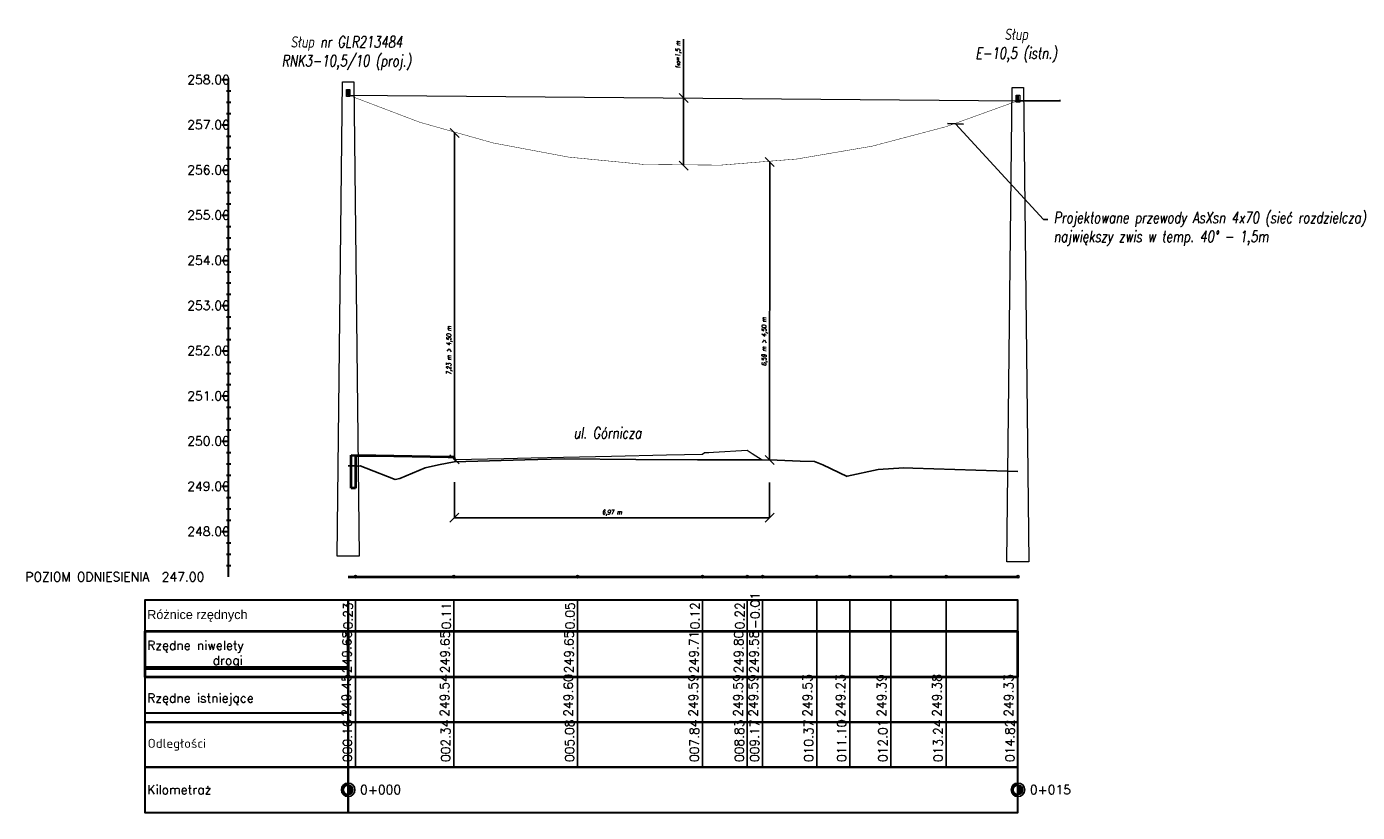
# Model space of a CAD drawing. Header units: metres. Extents: x 6535164 to 6537212, y 5563307 to 5565590.
# Tile 13 of 24: x 6537118 to 6537147, y 5563633 to 5563651. Entities that reach past the tile are written whole.
import ezdxf
from ezdxf import colors
from ezdxf.entities.mleader import LeaderData, LeaderLine
from ezdxf.lldxf.tags import DXFTag
from ezdxf.math import Vec2, Vec3

# ---------------------------------------------------------------- set-up
doc = ezdxf.new("R2010")
doc.units = ezdxf.units.M
doc.linetypes.add('CIĄGłA', pattern=[0])
for name, color, linetype in [('C-DROGI-PROFILE', 7, 'Continuous'), ('C-DROGI-PROFILE-WIDOKI', 7, 'Continuous'), ('C-DROGI-PROFILE-WIDOKI-ETYKIETY', 7, 'Continuous'), ('ELE TD', 7, 'Continuous'), ('SCHEMATY_ELE', 7, 'Continuous')]:
    doc.layers.add(name, color=color, linetype=linetype)
doc.layers.add('ELE', color=7, linetype='Continuous', lineweight=35)
doc.styles.add('MtXpl_Microsoft_Sans', font='micross.ttf')
doc.styles.add('Romans_0.9', font='romans.shx', dxfattribs={"width": 0.75, "oblique": 9, "height": 0.1})
doc.styles.get("Standard").update_dxf_attribs({"font": 'simplex.shx'})
tags = doc.linetypes.add('AsXSn 4x25', pattern='A,10,-1.5,["4x25",Standard,S=0.75,R=0,X=-1.15,Y=-0.375],-1.5', length=13).pattern_tags.tags
tags[6] = DXFTag(74, 10)
doc.dimstyles.new('ISO-25', dxfattribs={"dimtxt": 2.5, "dimasz": 2.5, "dimexe": 1.25, "dimexo": 0.625, "dimtad": 1, "dimtxsty": 'Standard', "dimcen": 2.5, "dimadec": 0, "dimazin": 0, "dimtfac": 1, "dimtmove": 0, "dimatfit": 3, "dimfxl": 1, "dimarcsym": 0})

# ---------------------------------------------------------------- blocks, each defined once
blk = doc.blocks.new('_OBLIQUE')
at = {"color": 0, "linetype": 'ByBlock', "lineweight": -2}
for p, q in [((-0.5, -0.5), (0.5, 0.5)), ((0, 0), (0, 0))]:
    blk.add_line(p, q, dxfattribs=at)
blk = doc.blocks.new('*D125')
at = {"layer": 'Defpoints', "color": 0, "linetype": 'Continuous', "lineweight": 50, "transparency": 16777216}
for p in [(6537132.199, 5563648.975), (6537132.21, 5563648.975), (6537132.199, 5563647.475)]:
    blk.add_point(p, dxfattribs=at)
at = {"layer": 'ELE TD', "color": 0, "linetype": 'Continuous', "lineweight": -2, "transparency": 16777216}
for p, q in [((6537132.21, 5563648.975), (6537132.21, 5563650.272)), ((6537132.199, 5563648.975), (6537132.21, 5563648.975)), ((6537132.21, 5563647.475), (6537132.21, 5563648.975))]:
    blk.add_line(p, q, dxfattribs=at)
at = {"layer": 'ELE TD', "color": 0, "linetype": 'Continuous', "lineweight": -2, "transparency": 16777216, "xscale": 0.2, "yscale": 0.2, "zscale": 0.2}
for p, rotation in [((6537132.21, 5563648.975), 90), ((6537132.21, 5563647.475), 270)]:
    blk.add_blockref('_OBLIQUE', p, dxfattribs=dict(at, rotation=rotation))
at = {"layer": 'ELE TD', "color": 0, "linetype": 'Continuous', "lineweight": 18, "transparency": 16777216, "insert": (6537132.1, 5563649.937), "char_height": 0.1, "attachment_point": 5, "rotation": 90, "style": 'Romans_0.9'}
blk.add_mtext('f{\\H0.7x;\\S^ 40;}=1,5 m', dxfattribs=at)
blk = doc.blocks.new('*D126')
at = {"layer": 'Defpoints', "color": 0, "linetype": 'Continuous', "lineweight": 50, "transparency": 16777216}
for p in [(6537134.117, 5563647.557), (6537134.113, 5563640.963), (6537134.114, 5563640.963)]:
    blk.add_point(p, dxfattribs=at)
at = {"layer": 'ELE TD', "color": 0, "linetype": 'Continuous', "lineweight": -2, "transparency": 16777216}
for p, q in [((6537134.118, 5563647.557), (6537134.114, 5563640.963)), ((6537134.117, 5563647.557), (6537134.118, 5563647.557)), ((6537134.113, 5563640.963), (6537134.114, 5563640.963))]:
    blk.add_line(p, q, dxfattribs=at)
at = {"layer": 'ELE TD', "color": 0, "linetype": 'Continuous', "lineweight": -2, "transparency": 16777216, "xscale": 0.2, "yscale": 0.2, "zscale": 0.2}
for p, rotation in [((6537134.118, 5563647.557), 89.96669072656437), ((6537134.114, 5563640.963), 269.9666907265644)]:
    blk.add_blockref('_OBLIQUE', p, dxfattribs=dict(at, rotation=rotation))
at = {"layer": 'ELE TD', "color": 0, "linetype": 'Continuous', "lineweight": 18, "transparency": 16777216, "insert": (6537134.006, 5563643.581), "char_height": 0.1, "attachment_point": 5, "rotation": 89.9667, "style": 'Romans_0.9'}
blk.add_mtext('6,59 m > 4,50 m', dxfattribs=at)
blk = doc.blocks.new('*D127')
at = {"layer": 'Defpoints', "color": 0, "linetype": 'Continuous', "lineweight": 50, "transparency": 16777216}
for p in [(6537127.142, 5563648.199), (6537127.142, 5563648.199), (6537127.139, 5563640.973)]:
    blk.add_point(p, dxfattribs=at)
at = {"layer": 'ELE TD', "color": 0, "linetype": 'Continuous', "lineweight": -2, "transparency": 16777216}
for p, q in [((6537127.14, 5563640.973), (6537127.142, 5563648.199)), ((6537127.142, 5563648.199), (6537127.142, 5563648.199)), ((6537127.139, 5563640.973), (6537127.14, 5563640.973))]:
    blk.add_line(p, q, dxfattribs=at)
at = {"layer": 'ELE TD', "color": 0, "linetype": 'Continuous', "lineweight": -2, "transparency": 16777216, "xscale": 0.2, "yscale": 0.2, "zscale": 0.2}
for p, rotation in [((6537127.142, 5563648.199), 89.97985429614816), ((6537127.14, 5563640.973), 269.9798542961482)]:
    blk.add_blockref('_OBLIQUE', p, dxfattribs=dict(at, rotation=rotation))
at = {"layer": 'ELE TD', "color": 0, "linetype": 'Continuous', "lineweight": 18, "transparency": 16777216, "insert": (6537127.031, 5563643.387), "char_height": 0.1, "attachment_point": 5, "rotation": 89.9799, "style": 'Romans_0.9'}
blk.add_mtext('7,23 m > 4,50 m', dxfattribs=at)
blk = doc.blocks.new('*D128')
at = {"layer": 'Defpoints', "color": 0, "linetype": 'Continuous', "lineweight": 50, "transparency": 16777216}
for p in [(6537127.139, 5563640.973), (6537134.113, 5563640.963), (6537127.139, 5563639.682)]:
    blk.add_point(p, dxfattribs=at)
at = {"layer": 'ELE TD', "color": 0, "linetype": 'Continuous', "lineweight": -2, "transparency": 16777216}
for p, q in [((6537127.139, 5563640.473), (6537127.139, 5563639.682)), ((6537134.113, 5563640.463), (6537134.113, 5563639.682)), ((6537134.113, 5563639.682), (6537127.139, 5563639.682))]:
    blk.add_line(p, q, dxfattribs=at)
at = {"layer": 'ELE TD', "color": 0, "linetype": 'Continuous', "lineweight": -2, "transparency": 16777216, "xscale": 0.2, "yscale": 0.2, "zscale": 0.2, "rotation": 180}
blk.add_blockref('_OBLIQUE', (6537127.139, 5563639.682), dxfattribs=at)
at = {"layer": 'ELE TD', "color": 0, "linetype": 'Continuous', "lineweight": -2, "transparency": 16777216, "xscale": 0.2, "yscale": 0.2, "zscale": 0.2}
blk.add_blockref('_OBLIQUE', (6537134.113, 5563639.682), dxfattribs=at)
at = {"layer": 'ELE TD', "color": 0, "linetype": 'Continuous', "lineweight": 18, "transparency": 16777216, "insert": (6537130.626, 5563639.791), "char_height": 0.1, "attachment_point": 5, "style": 'Romans_0.9'}
blk.add_mtext('6,97 m', dxfattribs=at)

msp = doc.modelspace()

# ---------------------------------------------------------------- hatches: boundary and pattern name
at = {"linetype": 'ByBlock', "lineweight": -2}
for points in [[(6537124.786, 5563633.77), (6537124.786, 5563633.813, 0.414214), (6537124.636, 5563633.663, 0.414214), (6537124.786, 5563633.513), (6537124.786, 5563633.556, -0.414214), (6537124.679, 5563633.663, -0.414214)], [(6537124.786, 5563633.556, 0.414214), (6537124.894, 5563633.663, 0.414214), (6537124.786, 5563633.77)], [(6537139.611, 5563633.77), (6537139.611, 5563633.813, 0.414214), (6537139.461, 5563633.663, 0.414214), (6537139.611, 5563633.513), (6537139.611, 5563633.556, -0.414214), (6537139.504, 5563633.663, -0.414214)], [(6537139.611, 5563633.556, 0.414214), (6537139.718, 5563633.663, 0.414214), (6537139.611, 5563633.77)]]:
    msp.add_hatch(color=0, dxfattribs=at).paths.add_polyline_path(points)
at = {"layer": 'ELE', "lineweight": 18}
h = msp.add_hatch(color=7, dxfattribs=at)
h.dxf.hatch_style = 1
h.paths.add_polyline_path([(6537124.786, 5563649.138), (6537124.786, 5563649.128, 0.414214), (6537124.791, 5563649.133, 0.414214)])
h.paths.add_polyline_path([(6537124.786, 5563649.138, 0.414214), (6537124.781, 5563649.133, 0.414214), (6537124.786, 5563649.128)])
h = msp.add_hatch(color=7, dxfattribs=at)
h.dxf.hatch_style = 1
h.paths.add_polyline_path([(6537139.611, 5563649.012), (6537139.611, 5563649.002, 0.414214), (6537139.616, 5563649.007, 0.414214)])
h.paths.add_polyline_path([(6537139.611, 5563649.012, 0.414214), (6537139.606, 5563649.007, 0.414214), (6537139.611, 5563649.002)])
at = {"layer": 'ELE', "linetype": 'CIĄGłA', "lineweight": 18}
h = msp.add_hatch(color=252, dxfattribs=at)
h.dxf.hatch_style = 1
h.paths.add_polyline_path([(6537139.649, 5563648.907), (6537139.649, 5563648.917), (6537140.541, 5563648.917), (6537140.541, 5563648.907)])

# ---------------------------------------------------------------- linework, layer by layer
at = {"color": 0, "linetype": 'ByBlock', "lineweight": -2}
for p, q in [((6537124.786, 5563633.77), (6537124.786, 5563633.813)), ((6537124.786, 5563633.77), (6537124.786, 5563633.556)), ((6537139.611, 5563633.77), (6537139.611, 5563633.813)), ((6537139.611, 5563633.77), (6537139.611, 5563633.556)), ((6537124.786, 5563633.556), (6537124.786, 5563633.513)), ((6537139.611, 5563633.556), (6537139.611, 5563633.513))]:
    msp.add_line(p, q, dxfattribs=at)
for centre, radius in [((6537124.786, 5563633.663), 0.15), ((6537124.786, 5563633.663), 0.107), ((6537139.611, 5563633.663), 0.15), ((6537139.611, 5563633.663), 0.107)]:
    msp.add_circle(centre, radius, dxfattribs=at)
at = {"layer": 'C-DROGI-PROFILE', "color": 94, "linetype": 'Continuous', "lineweight": -3}
for p, q in [((6537124.786, 5563640.833), (6537124.94, 5563640.831)), ((6537124.94, 5563640.831), (6537124.985, 5563640.827)), ((6537124.985, 5563640.827), (6537125.05, 5563640.831)), ((6537125.05, 5563640.831), (6537125.187, 5563640.778)), ((6537126.49, 5563640.787), (6537126.787, 5563640.853)), ((6537126.787, 5563640.853), (6537127.135, 5563640.922)), ((6537127.135, 5563640.922), (6537128.7, 5563640.968)), ((6537128.7, 5563640.968), (6537129.568, 5563640.984)), ((6537129.568, 5563640.984), (6537131.153, 5563640.969)), ((6537131.153, 5563640.969), (6537132.518, 5563640.968)), ((6537132.518, 5563640.968), (6537132.52, 5563640.968)), ((6537132.52, 5563640.968), (6537133.947, 5563640.964)), ((6537134.113, 5563640.964), (6537134.794, 5563640.937)), ((6537134.794, 5563640.937), (6537135.105, 5563640.926)), ((6537135.105, 5563640.926), (6537135.293, 5563640.855)), ((6537135.293, 5563640.855), (6537135.831, 5563640.599)), ((6537125.187, 5563640.778), (6537125.825, 5563640.527)), ((6537125.825, 5563640.527), (6537125.932, 5563640.554)), ((6537125.932, 5563640.554), (6537126.49, 5563640.787)), ((6537135.831, 5563640.599), (6537135.832, 5563640.599)), ((6537135.832, 5563640.599), (6537135.833, 5563640.6)), ((6537135.833, 5563640.6), (6537136.519, 5563640.751)), ((6537136.519, 5563640.751), (6537137.087, 5563640.789)), ((6537137.087, 5563640.789), (6537137.283, 5563640.779)), ((6537137.283, 5563640.779), (6537139.611, 5563640.707))]:
    msp.add_line(p, q, dxfattribs=at)
at = {"layer": 'C-DROGI-PROFILE', "color": 1, "linetype": 'Continuous', "lineweight": 40}
for p, q in [((6537124.849, 5563640.34), (6537124.849, 5563641.066)), ((6537124.849, 5563641.066), (6537124.949, 5563641.063)), ((6537124.949, 5563641.063), (6537125.096, 5563641.064)), ((6537124.949, 5563641.063), (6537124.949, 5563640.34)), ((6537125.096, 5563641.064), (6537125.127, 5563641.064)), ((6537125.127, 5563641.064), (6537125.395, 5563641.06)), ((6537125.395, 5563641.06), (6537126.997, 5563641.033)), ((6537126.997, 5563641.033), (6537127.077, 5563641.033)), ((6537127.077, 5563641.033), (6537127.123, 5563641.033)), ((6537127.123, 5563641.033), (6537127.134, 5563640.992)), ((6537127.134, 5563640.992), (6537127.139, 5563640.973)), ((6537124.949, 5563640.34), (6537124.849, 5563640.34))]:
    msp.add_line(p, q, dxfattribs=at)
at = {"layer": 'C-DROGI-PROFILE-WIDOKI', "color": 7, "linetype": 'Continuous', "lineweight": 30}
for p, q in [((6537121.991, 5563649.379), (6537122.141, 5563649.379)), ((6537122.141, 5563638.379), (6537122.141, 5563649.379)), ((6537122.091, 5563649.129), (6537122.191, 5563649.129)), ((6537122.091, 5563648.879), (6537122.191, 5563648.879)), ((6537122.091, 5563648.629), (6537122.191, 5563648.629)), ((6537121.991, 5563648.379), (6537122.141, 5563648.379)), ((6537122.091, 5563648.129), (6537122.191, 5563648.129)), ((6537122.091, 5563647.879), (6537122.191, 5563647.879)), ((6537122.091, 5563647.629), (6537122.191, 5563647.629)), ((6537121.991, 5563647.379), (6537122.141, 5563647.379)), ((6537122.091, 5563647.129), (6537122.191, 5563647.129)), ((6537122.091, 5563646.879), (6537122.191, 5563646.879)), ((6537122.091, 5563646.629), (6537122.191, 5563646.629)), ((6537121.991, 5563646.379), (6537122.141, 5563646.379)), ((6537122.091, 5563646.129), (6537122.191, 5563646.129)), ((6537122.091, 5563645.879), (6537122.191, 5563645.879)), ((6537122.091, 5563645.629), (6537122.191, 5563645.629)), ((6537121.991, 5563645.379), (6537122.141, 5563645.379)), ((6537122.091, 5563645.129), (6537122.191, 5563645.129)), ((6537122.091, 5563644.879), (6537122.191, 5563644.879)), ((6537122.091, 5563644.629), (6537122.191, 5563644.629)), ((6537121.991, 5563644.379), (6537122.141, 5563644.379)), ((6537122.091, 5563644.129), (6537122.191, 5563644.129)), ((6537122.091, 5563643.879), (6537122.191, 5563643.879)), ((6537122.091, 5563643.629), (6537122.191, 5563643.629)), ((6537121.991, 5563643.379), (6537122.141, 5563643.379)), ((6537122.091, 5563643.129), (6537122.191, 5563643.129)), ((6537122.091, 5563642.879), (6537122.191, 5563642.879)), ((6537122.091, 5563642.629), (6537122.191, 5563642.629)), ((6537121.991, 5563642.379), (6537122.141, 5563642.379)), ((6537122.091, 5563642.129), (6537122.191, 5563642.129)), ((6537122.091, 5563641.879), (6537122.191, 5563641.879)), ((6537122.091, 5563641.629), (6537122.191, 5563641.629)), ((6537121.991, 5563641.379), (6537122.141, 5563641.379)), ((6537122.091, 5563641.129), (6537122.191, 5563641.129)), ((6537122.091, 5563640.879), (6537122.191, 5563640.879)), ((6537122.091, 5563640.629), (6537122.191, 5563640.629)), ((6537121.991, 5563640.379), (6537122.141, 5563640.379)), ((6537122.091, 5563640.129), (6537122.191, 5563640.129)), ((6537122.091, 5563639.879), (6537122.191, 5563639.879)), ((6537122.091, 5563639.629), (6537122.191, 5563639.629)), ((6537121.991, 5563639.379), (6537122.141, 5563639.379)), ((6537122.091, 5563639.129), (6537122.191, 5563639.129)), ((6537122.091, 5563638.879), (6537122.191, 5563638.879)), ((6537122.091, 5563638.629), (6537122.191, 5563638.629)), ((6537124.786, 5563637.163), (6537124.786, 5563637.863)), ((6537139.611, 5563637.163), (6537139.611, 5563637.863)), ((6537124.786, 5563635.163), (6537124.786, 5563636.163)), ((6537139.611, 5563635.163), (6537139.611, 5563636.163)), ((6537124.786, 5563634.163), (6537124.786, 5563635.163)), ((6537139.611, 5563634.163), (6537139.611, 5563635.163)), ((6537124.786, 5563633.163), (6537124.786, 5563634.163)), ((6537139.611, 5563633.163), (6537139.611, 5563634.163))]:
    msp.add_line(p, q, dxfattribs=at)
at = {"layer": 'C-DROGI-PROFILE-WIDOKI', "color": 7, "linetype": 'Continuous', "lineweight": 40}
msp.add_line((6537124.786, 5563638.379), (6537139.611, 5563638.379), dxfattribs=at)
at = {"layer": 'C-DROGI-PROFILE-WIDOKI', "color": 1, "linetype": 'Continuous', "lineweight": 30}
for p, q in [((6537124.786, 5563636.163), (6537124.786, 5563637.163)), ((6537139.611, 5563636.163), (6537139.611, 5563637.163))]:
    msp.add_line(p, q, dxfattribs=at)
at = {"layer": 'C-DROGI-PROFILE-WIDOKI', "color": 14, "linetype": 'Continuous', "lineweight": 60}
msp.add_line((6537120.286, 5563636.363), (6537124.786, 5563636.363), dxfattribs=at)
at = {"layer": 'C-DROGI-PROFILE-WIDOKI', "color": 104, "linetype": 'Continuous', "lineweight": 30}
msp.add_line((6537120.286, 5563635.363), (6537124.786, 5563635.363), dxfattribs=at)
at = {"layer": 'C-DROGI-PROFILE-WIDOKI', "color": 7, "linetype": 'Continuous', "lineweight": 30}
for points in [[(6537124.786, 5563637.163), (6537124.786, 5563637.863), (6537120.286, 5563637.863), (6537120.286, 5563637.163)], [(6537124.786, 5563637.163), (6537139.611, 5563637.163), (6537139.611, 5563637.863), (6537124.786, 5563637.863)], [(6537124.786, 5563635.163), (6537124.786, 5563636.163), (6537120.286, 5563636.163), (6537120.286, 5563635.163)], [(6537124.786, 5563635.163), (6537139.611, 5563635.163), (6537139.611, 5563636.163), (6537124.786, 5563636.163)], [(6537124.786, 5563634.163), (6537124.786, 5563635.163), (6537120.286, 5563635.163), (6537120.286, 5563634.163)], [(6537124.786, 5563634.163), (6537139.611, 5563634.163), (6537139.611, 5563635.163), (6537124.786, 5563635.163)], [(6537124.786, 5563633.163), (6537124.786, 5563634.163), (6537120.286, 5563634.163), (6537120.286, 5563633.163)], [(6537124.786, 5563633.163), (6537139.611, 5563633.163), (6537139.611, 5563634.163), (6537124.786, 5563634.163)]]:
    msp.add_3dface(points, dxfattribs=at)
at = {"layer": 'C-DROGI-PROFILE-WIDOKI', "color": 1, "linetype": 'Continuous', "lineweight": 40}
for points in [[(6537124.786, 5563636.163), (6537124.786, 5563637.163), (6537120.286, 5563637.163), (6537120.286, 5563636.163)], [(6537124.786, 5563636.163), (6537139.611, 5563636.163), (6537139.611, 5563637.163), (6537124.786, 5563637.163)]]:
    msp.add_3dface(points, dxfattribs=at)
at = {"layer": 'C-DROGI-PROFILE-WIDOKI-ETYKIETY', "color": 7, "linetype": 'Continuous', "lineweight": -3}
for p, q in [((6537124.949, 5563637.863), (6537124.949, 5563635.163)), ((6537127.123, 5563637.863), (6537127.123, 5563635.163)), ((6537129.864, 5563637.863), (6537129.864, 5563635.163)), ((6537132.629, 5563637.863), (6537132.629, 5563635.163)), ((6537133.621, 5563637.863), (6537133.621, 5563635.163)), ((6537133.96, 5563637.863), (6537133.96, 5563635.163)), ((6537135.156, 5563637.863), (6537135.156, 5563635.163)), ((6537135.888, 5563637.863), (6537135.888, 5563635.163)), ((6537136.799, 5563637.863), (6537136.799, 5563635.163)), ((6537138.023, 5563637.863), (6537138.023, 5563635.163)), ((6537139.611, 5563637.863), (6537139.611, 5563635.163)), ((6537124.949, 5563634.163), (6537124.949, 5563635.163)), ((6537127.123, 5563634.163), (6537127.123, 5563635.163)), ((6537129.864, 5563634.163), (6537129.864, 5563635.163)), ((6537132.629, 5563634.163), (6537132.629, 5563635.163)), ((6537133.621, 5563634.163), (6537133.621, 5563635.163)), ((6537133.96, 5563634.163), (6537133.96, 5563635.163)), ((6537135.156, 5563634.163), (6537135.156, 5563635.163)), ((6537135.888, 5563634.163), (6537135.888, 5563635.163)), ((6537136.799, 5563634.163), (6537136.799, 5563635.163)), ((6537138.023, 5563634.163), (6537138.023, 5563635.163)), ((6537139.611, 5563634.163), (6537139.611, 5563635.163))]:
    msp.add_line(p, q, dxfattribs=at)
at = {"layer": 'C-DROGI-PROFILE-WIDOKI-ETYKIETY', "color": 6, "linetype": 'Continuous', "lineweight": -3}
for centre in [(6537124.949, 5563638.379), (6537127.123, 5563638.379), (6537129.864, 5563638.379), (6537132.629, 5563638.379), (6537133.621, 5563638.379), (6537133.96, 5563638.379), (6537135.156, 5563638.379), (6537135.888, 5563638.379), (6537136.799, 5563638.379), (6537138.023, 5563638.379), (6537139.611, 5563638.379)]:
    msp.add_circle(centre, 0.025, dxfattribs=at)
at = {"layer": 'ELE', "color": 7, "linetype": 'CIĄGłA', "lineweight": 18}
for points in [[(6537124.66, 5563649.333), (6537124.913, 5563649.333), (6537125.031, 5563638.833), (6537124.542, 5563638.833)], [(6537124.824, 5563649.158), (6537124.824, 5563649.008), (6537124.749, 5563649.008), (6537124.749, 5563649.158)], [(6537139.485, 5563649.207), (6537139.737, 5563649.207), (6537139.855, 5563638.707), (6537139.367, 5563638.707)], [(6537139.649, 5563649.032), (6537139.649, 5563648.882), (6537139.574, 5563648.882), (6537139.574, 5563649.032)]]:
    msp.add_lwpolyline(points, close=True, dxfattribs=at)
at = {"layer": 'ELE', "color": 252, "linetype": 'CIĄGłA', "lineweight": 18}
for points in [[(6537139.649, 5563648.917), (6537140.541, 5563648.917)], [(6537139.649, 5563648.907), (6537140.541, 5563648.907)], [(6537140.541, 5563648.932), (6537140.541, 5563648.892)]]:
    msp.add_lwpolyline(points, dxfattribs=at)
at = {"layer": 'ELE TD', "color": 7, "linetype": 'AsXSn 4x25', "lineweight": 35}
for points in [[(6537124.786, 5563649.158), (6537124.786, 5563649.038), (6537124.824, 5563649.038)], [(6537139.611, 5563649.032), (6537139.611, 5563648.912), (6537139.649, 5563648.912)]]:
    msp.add_lwpolyline(points, dxfattribs=at)
at = {"layer": 'ELE TD', "color": 4, "lineweight": 18, "ltscale": 0.25, "const_width": 0.01}
msp.add_lwpolyline([(6537124.786, 5563649.038, 0.202352), (6537139.611, 5563648.912)], format="xyb", dxfattribs=at)
at = {"layer": 'ELE TD', "color": 252, "lineweight": 18}
msp.add_lwpolyline([(6537124.786, 5563649.038), (6537139.611, 5563648.912)], dxfattribs=at)
at = {"layer": 'ELE TD', "color": 5, "linetype": 'Continuous', "lineweight": 18, "flags": 128}
msp.add_lwpolyline([(6537127.139, 5563640.973), (6537127.155, 5563640.914), (6537127.155, 5563640.953), (6537127.155, 5563640.973), (6537128.23, 5563640.996), (6537128.836, 5563641.009), (6537129.554, 5563641.024), (6537130.617, 5563641.046), (6537131.83, 5563641.072), (6537132.228, 5563641.08), (6537132.616, 5563641.088), (6537132.62, 5563641.091), (6537132.629, 5563641.091), (6537132.676, 5563641.128), (6537132.767, 5563641.128), (6537132.876, 5563641.135), (6537133.621, 5563641.18), (6537133.731, 5563641.108), (6537133.947, 5563640.964), (6537134.11, 5563640.964), (6537134.113, 5563640.963)], dxfattribs=at)

# ---------------------------------------------------------------- texts
at = {"layer": 'C-DROGI-PROFILE-WIDOKI', "color": 7, "lineweight": 30}
for s, p in [('258.00', (6537121.225, 5563649.28)), ('257.00', (6537121.225, 5563648.28)), ('256.00', (6537121.225, 5563647.28)), ('255.00', (6537121.225, 5563646.28)), ('254.00', (6537121.225, 5563645.28)), ('253.00', (6537121.225, 5563644.28)), ('252.00', (6537121.225, 5563643.28)), ('251.00', (6537121.225, 5563642.28)), ('250.00', (6537121.225, 5563641.28)), ('249.00', (6537121.225, 5563640.28)), ('248.00', (6537121.225, 5563639.28)), ('POZIOM ODNIESIENIA  247.00', (6537117.642, 5563638.276)), ('Rzędne istniejące', (6537120.34, 5563635.592)), ('Odległości', (6537120.348, 5563634.591)), ('Kilometraż', (6537120.341, 5563633.565))]:
    msp.add_text(s, height=0.2, dxfattribs=at).set_placement(p)
at = {"layer": 'C-DROGI-PROFILE-WIDOKI', "color": 7, "lineweight": 30, "style": 'MtXpl_Microsoft_Sans'}
msp.add_text('Różnice rzędnych', height=0.2, dxfattribs=at).set_placement((6537120.339, 5563637.441))
at = {"layer": 'C-DROGI-PROFILE-WIDOKI', "color": 1, "lineweight": 30}
for s, p in [('Rzędne niwelety', (6537120.34, 5563636.759)), ('drogi', (6537121.785, 5563636.426))]:
    msp.add_text(s, height=0.2, dxfattribs=at).set_placement(p)
at = {"layer": 'C-DROGI-PROFILE-WIDOKI-ETYKIETY', "color": 1, "lineweight": 30}
for s, p in [('0.23', (6537124.883, 5563637.214)), ('0.11', (6537127.057, 5563637.214)), ('0.05', (6537129.798, 5563637.214)), ('0.12', (6537132.563, 5563637.214)), ('0.22', (6537133.555, 5563637.214)), ('-0.01', (6537133.894, 5563637.217)), ('249.68', (6537124.858, 5563636.242)), ('249.65', (6537127.032, 5563636.242)), ('249.65', (6537129.773, 5563636.242)), ('249.71', (6537132.538, 5563636.242)), ('249.80', (6537133.53, 5563636.242)), ('249.58', (6537133.869, 5563636.242))]:
    msp.add_text(s, height=0.2, rotation=90, dxfattribs=at).set_placement(p)
at = {"layer": 'C-DROGI-PROFILE-WIDOKI-ETYKIETY', "color": 7, "lineweight": 30}
for s, p in [('249.45', (6537124.845, 5563635.28)), ('249.54', (6537127.02, 5563635.28)), ('249.60', (6537129.761, 5563635.28)), ('249.59', (6537132.525, 5563635.28)), ('249.59', (6537133.518, 5563635.28)), ('249.59', (6537133.856, 5563635.28)), ('249.53', (6537135.053, 5563635.28)), ('249.23', (6537135.784, 5563635.28)), ('249.39', (6537136.695, 5563635.28)), ('249.38', (6537137.919, 5563635.28)), ('249.33', (6537139.508, 5563635.28)), ('000.16', (6537124.87, 5563634.276)), ('002.34', (6537127.045, 5563634.276)), ('005.08', (6537129.786, 5563634.276)), ('007.84', (6537132.55, 5563634.276)), ('008.83', (6537133.543, 5563634.276)), ('009.17', (6537133.881, 5563634.276)), ('010.37', (6537135.078, 5563634.276)), ('011.10', (6537135.809, 5563634.276)), ('012.01', (6537136.72, 5563634.276)), ('013.24', (6537137.944, 5563634.276)), ('014.82', (6537139.533, 5563634.276))]:
    msp.add_text(s, height=0.2, rotation=90, dxfattribs=at).set_placement(p)
for s, p in [('0+000', (6537125.05, 5563633.564)), ('0+015', (6537139.875, 5563633.564))]:
    msp.add_text(s, height=0.2, dxfattribs=at).set_placement(p)
at = {"layer": 'ELE TD', "color": 7, "linetype": 'Continuous', "lineweight": 18, "char_height": 0.25, "width": 9.40416, "attachment_point": 8, "style": 'Romans_0.9'}
for s, insert in [('Słup ^JE-10,5 (istn.)', (6537139.574, 5563649.757)), ('Słup nr GLR213484^JRNK3-10,5/10 (proj.)', (6537124.749, 5563649.588))]:
    msp.add_mtext(s, dxfattribs=dict(at, insert=insert))
at = {"layer": 'SCHEMATY_ELE', "color": 7, "lineweight": 18, "insert": (6537130.525, 5563641.56), "char_height": 0.25, "attachment_point": 5, "style": 'Romans_0.9'}
msp.add_mtext_dynamic_manual_height_columns('ul. Górnicza', width=2.37869, gutter_width=12.5, heights=[0], dxfattribs=at)

# ---------------------------------------------------------------- dimensions: what is measured, and where the dimension line sits
at = {"layer": 'ELE TD', "color": 7, "linetype": 'Continuous', "lineweight": 18}
dim = msp.add_linear_dim(base=(6537132.21, 5563648.975), p1=(6537132.199, 5563647.475), p2=(6537132.199, 5563648.975), angle=90, text='f{\\H0.7x;\\S^ 40;}=<>', dimstyle='ISO-25', override={"dimtxt": 0.25, "dimasz": 0.2, "dimexe": 0, "dimexo": 0, "dimgap": 0.05, "dimpost": ' m', "dimtxsty": 'Romans_0.9', "dimblk1": 'OBLIQUE', "dimblk2": 'OBLIQUE', "dimsah": 1, "dimse1": 1}, dxfattribs=at)
dim.commit()
dim.dimension.update_dxf_attribs({"geometry": '*D125', "text_midpoint": (6537132.21, 5563649.937), "dimtype": 161})
for base, p1, p2, angle, override, picture, middle in [((6537127.142, 5563648.199), (6537127.139, 5563640.973), (6537127.142, 5563648.199), 89.9799, {"dimtxt": 0.25, "dimasz": 0.2, "dimexe": 0, "dimexo": 0, "dimgap": 0.05, "dimpost": ' m > 4,50 m', "dimtxsty": 'Romans_0.9', "dimblk1": 'OBLIQUE', "dimblk2": 'OBLIQUE', "dimsah": 1}, '*D127', (6537127.141, 5563643.387)), ((6537134.114, 5563640.963), (6537134.117, 5563647.557), (6537134.113, 5563640.963), 269.9667, {"dimtxt": 0.25, "dimasz": 0.2, "dimexe": 0, "dimexo": 0, "dimgap": 0.05, "dimdec": 2, "dimpost": ' m > 4,50 m', "dimtxsty": 'Romans_0.9', "dimblk1": 'OBLIQUE', "dimblk2": 'OBLIQUE', "dimsah": 1}, '*D126', (6537134.116, 5563643.581))]:
    dim = msp.add_linear_dim(base=base, p1=p1, p2=p2, angle=angle, dimstyle='ISO-25', override=override, dxfattribs=at)
    dim.commit()
    dim.dimension.update_dxf_attribs({"geometry": picture, "text_midpoint": middle, "dimtype": 161})
dim = msp.add_linear_dim(base=(6537127.139, 5563639.682), p1=(6537134.113, 5563640.963), p2=(6537127.139, 5563640.973), dimstyle='ISO-25', override={"dimtxt": 0.25, "dimasz": 0.2, "dimexe": 0, "dimexo": 0.5, "dimgap": 0.05, "dimpost": ' m', "dimtxsty": 'Romans_0.9', "dimblk1": 'OBLIQUE', "dimblk2": 'OBLIQUE', "dimsah": 1}, dxfattribs=at)
dim.commit()
dim.dimension.update_dxf_attribs({"geometry": '*D128', "text_midpoint": (6537130.626, 5563639.682), "dimtype": 160})

# ---------------------------------------------------------------- next in the draw order: leaders
ml = msp.add_multileader_mtext('Standard', dxfattribs=at)
ml.set_content('\\A1;Projektowane przewody AsXsn 4x70 (sieć rozdzielcza) ^Jnajwiększy zwis w temp. 40%%D - 1,5m', color=7, style='Romans_0.9')
ml.set_leader_properties()
ml.set_arrow_properties(name='OBLIQUE')
ml.build(insert=Vec2(0, 0))
ml.multileader.update_dxf_attribs({"has_text_frame": 1, "dogleg_length": 0.1, "arrow_head_size": 0.25})
ctx = ml.context
ctx.base_point, ctx.char_height, ctx.arrow_head_size, ctx.landing_gap_size, ctx.plane_origin = Vec3(6537140.276, 5563646.284), 0.25, 0.25, 0.125, Vec3(6537134.522, 5563647.911)
notes = []
notes.append((ctx, [(0, (1, 1, 0), (6537140.176, 5563646.284), (1, 0), 0.1, [(0, [(6537138.229, 5563648.404)], 0, [])])]))
ctx.mtext.insert, ctx.mtext.flow_direction = Vec3(6537140.401, 5563646.451), 5
ctx.mtext.has_bg_fill, ctx.mtext.bg_color, ctx.mtext.bg_scale_factor, ctx.mtext.bg_transparency, ctx.mtext.use_window_bg_color = 1, -1027028792, 1.5, 0, 1
for ctx, leaders in notes:
    for number, flags, end, landing, length, lines in leaders:
        leader = LeaderData()
        leader.index, (leader.has_last_leader_line, leader.has_dogleg_vector, leader.attachment_direction) = number, flags
        leader.last_leader_point, leader.dogleg_vector, leader.dogleg_length = Vec3(end), Vec3(landing), length
        for number, points, colour, breaks in lines:
            line = LeaderLine()
            line.index, line.vertices, line.color, line.breaks = number, Vec3.list(points), colors.encode_raw_color(colour), breaks
            leader.lines.append(line)
        ctx.leaders.append(leader)

doc.saveas('drawing.dxf')
